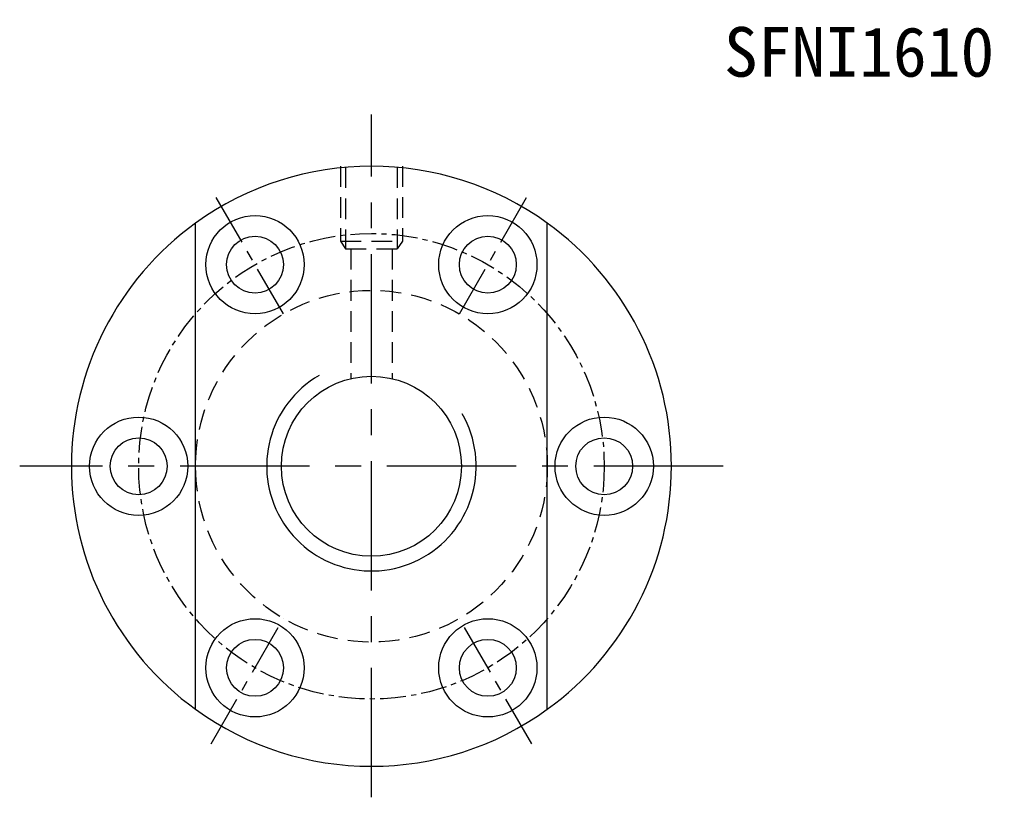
# Model space of a CAD drawing. Extents: x 629 to 797, y 78 to 153.
# Tile 1 of 48: x 629 to 724, y 78 to 153. Entities that reach past the tile are written whole.
import ezdxf
from ezdxf.enums import TextEntityAlignment as Align

# ---------------------------------------------------------------- set-up
doc = ezdxf.new("R2010")
doc.units = 0
doc.header["$LTSCALE"] = 2
doc.header["$MEASUREMENT"] = 0
doc.linetypes.add('CENTER', pattern=[2, 1.25, -0.25, 0.25, -0.25])
doc.linetypes.add('HID-1', pattern=[1.5, 1, -0.5])
doc.layers.get('0').update_dxf_attribs({"linetype": 'CONTINUOUS'})
for name, color, linetype in [('CL', 1, 'CENTER'), ('DIM', 4, 'CONTINUOUS'), ('HID', 2, 'HID-1'), ('OUT', 3, 'CONTINUOUS')]:
    doc.layers.add(name, color=color, linetype=linetype)
doc.styles.add('T', font='KAIU.TTF')

msp = doc.modelspace()

# ---------------------------------------------------------------- linework, layer by layer
at = {"layer": 'CL', "color": 7, "ltscale": 5}
for p, q in [((663.303, 78.278, -0.2), (663.303, 144.278, -0.2)), ((697.303, 110.278, -0.2), (629.303, 110.278, -0.2))]:
    msp.add_line(p, q, dxfattribs=at)
at = {"layer": 'CL', "color": 7, "ltscale": 2}
for p, q in [((654.803, 125.001, -0.2), (647.803, 137.125, -0.2)), ((671.803, 125.001, -0.2), (678.803, 137.125, -0.2)), ((647.803, 83.431, -0.2), (654.803, 95.556, -0.2)), ((678.803, 83.431, -0.2), (671.803, 95.556, -0.2))]:
    msp.add_line(p, q, dxfattribs=at)
at = {"layer": 'CL', "color": 7}
msp.add_circle((663.303, 110.278, -0.2), 22.5, dxfattribs=at)
at = {"layer": 'DIM', "color": 7}
for centre, radius in [((640.803, 110.278, -0.2), 4.75), ((685.803, 110.278, -0.2), 4.75), ((640.803, 110.278, -0.2), 2.75), ((685.803, 110.278, -0.2), 2.75)]:
    msp.add_circle(centre, radius, dxfattribs=at)
for radius, start, end in [(29, 125.8883, 234.1117), (29, 305.8883, 54.1117), (10.125, 120, 30)]:
    msp.add_arc((663.303, 110.278, -0.2), radius, start, end, dxfattribs=at)
at = {"layer": 'HID', "color": 7}
for p, q in [((660.303, 139.278, -0.2), (660.303, 132.028, -0.2)), ((660.803, 139.17, -0.2), (660.803, 131.278, -0.2)), ((665.803, 139.17, -0.2), (665.803, 131.278, -0.2)), ((666.303, 139.278, -0.2), (666.303, 132.028, -0.2)), ((660.303, 132.028, -0.2), (660.803, 131.278, -0.2)), ((660.303, 132.028, -0.2), (666.303, 132.028, -0.2)), ((666.303, 132.028, -0.2), (665.803, 131.278, -0.2)), ((660.803, 131.278, -0.2), (665.803, 131.278, -0.2)), ((661.303, 131.278, -0.2), (661.303, 118.745, -0.2)), ((665.303, 131.278, -0.2), (665.303, 118.745, -0.2))]:
    msp.add_line(p, q, dxfattribs=at)
msp.add_circle((663.303, 110.278, -0.2), 17, dxfattribs=at)
at = {"layer": 'OUT', "color": 7}
for p, q in [((646.303, 86.783, -0.2), (646.303, 133.773, -0.2)), ((680.303, 86.783, -0.2), (680.303, 133.773, -0.2))]:
    msp.add_line(p, q, dxfattribs=at)
for centre, radius in [((652.053, 129.764, -0.2), 4.75), ((674.553, 129.764, -0.2), 4.75), ((652.053, 129.764, -0.2), 2.75), ((674.553, 129.764, -0.2), 2.75), ((663.303, 110.278, -0.2), 8.7), ((652.053, 90.793, -0.2), 4.75), ((674.553, 90.793, -0.2), 4.75), ((652.053, 90.793, -0.2), 2.75), ((674.553, 90.793, -0.2), 2.75)]:
    msp.add_circle(centre, radius, dxfattribs=at)
for start, end in [(54.1117, 125.8883), (234.1117, 305.8883)]:
    msp.add_arc((663.303, 110.278, -0.2), 29, start, end, dxfattribs=at)

# ---------------------------------------------------------------- texts
at = {"style": 'T'}
msp.add_text('SFNI1610', height=4.8, dxfattribs=at).set_placement((710.444, 150.329), align=Align.MIDDLE)

doc.saveas('drawing.dxf')
